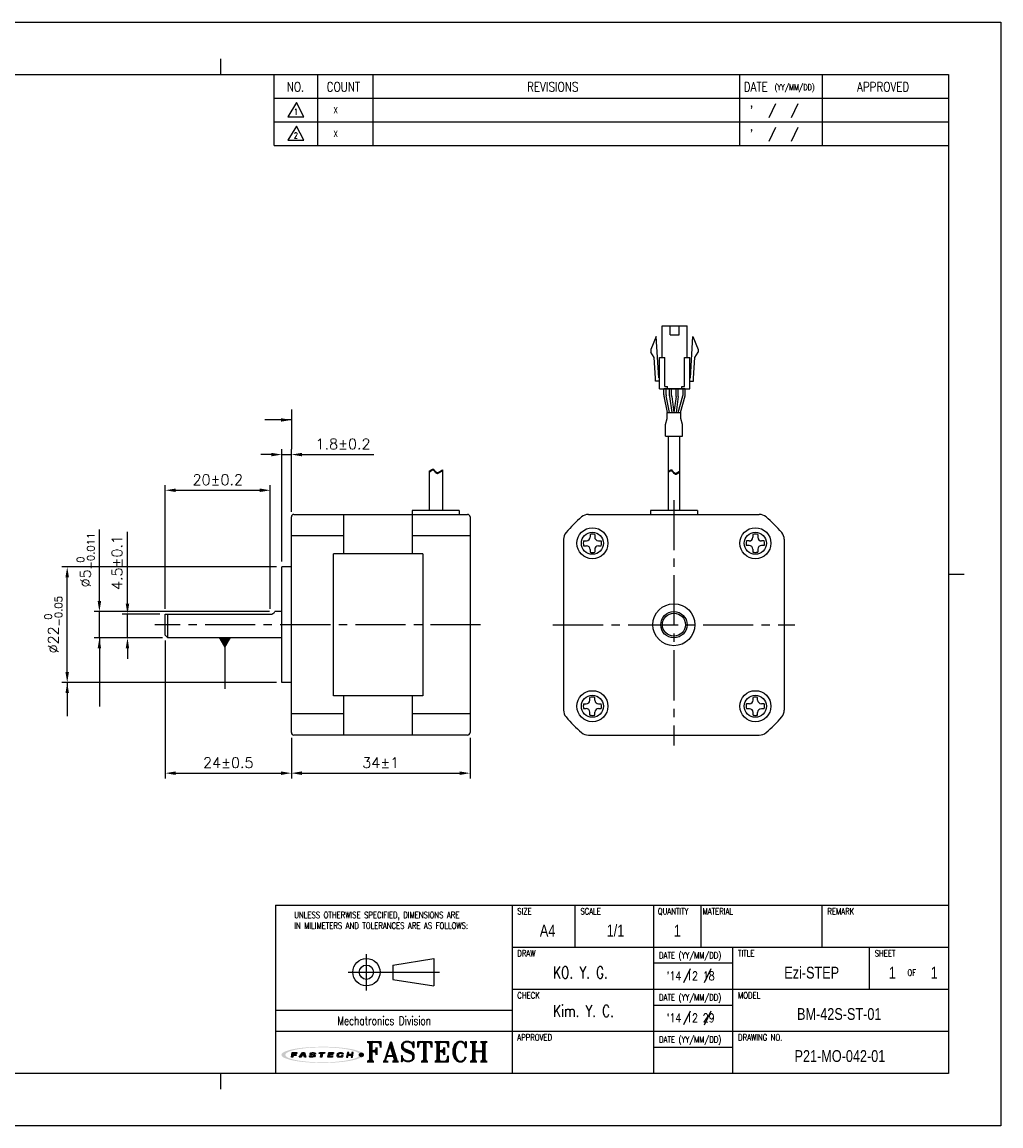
# Model space of a CAD drawing. Header units: millimetres. Extents: x 0 to 297, y 0 to 210.
# Tile 2 of 2: x 111 to 297, y 0 to 210. Entities that reach past the tile are written whole.
import ezdxf

# ---------------------------------------------------------------- set-up
doc = ezdxf.new("R2010")
doc.units = ezdxf.units.MM
doc.header["$PDSIZE"] = -1
doc.linetypes.add('CENTER2', pattern=[28.575, 19.05, -3.175, 3.175, -3.175])
for name, color, linetype in [('DIM', 3, 'Continuous'), ('LAYER_2', 1, 'Continuous'), ('LAYER_4', 3, 'Continuous'), ('SHEET', 1, 'Continuous')]:
    doc.layers.add(name, color=color, linetype=linetype)
doc.styles.add('SHB', font='romans.shx', dxfattribs={"width": 0.75, "bigfont": 'whgtxt.shx'})
doc.styles.add('SHEET1', font='ROMANS.SHX', dxfattribs={"width": 0.8, "height": 3})
doc.styles.add('SHEET2', font='txt', dxfattribs={"width": 0.8, "height": 3})
doc.styles.add('SHEET3', font='ROMANT.SHX', dxfattribs={"height": 3})
doc.styles.get("Standard").update_dxf_attribs({"font": 'txt.shx', "bigfont": 'whgtxt.shx'})
doc.dimstyles.new('ISO-25', dxfattribs={"dimtxt": 2.5, "dimasz": 2.5, "dimexe": 1.25, "dimexo": 0.625, "dimtad": 1, "dimtxsty": 'Standard', "dimcen": 2.5, "dimadec": 0, "dimazin": 0, "dimtfac": 1, "dimtmove": 0, "dimatfit": 3, "dimfxl": 0, "dimarcsym": 0})

# ---------------------------------------------------------------- blocks, each defined once
blk = doc.blocks.new('AI9-BLK2')
at = {"layer": 'LAYER_4'}
h = blk.add_hatch(color=12, dxfattribs=at)
edge = h.paths.add_edge_path()
edge.add_spline(control_points=[(66.5, 0), (66.5, -3.5), (61.3, -5.3), (58.7, -6.3), (52, -8.8), (44.8, -10), (37.7, -11), (17.3, -13.9), (-3.7, -14.1), (-24.3, -12.5), (-32.9, -11.8), (-41.6, -10.8), (-50, -8.9), (-54.9, -7.7), (-60.6, -6.4), (-64.7, -3.2), (-73, 3.4), (-52.4, 8.3), (-49.2, 9), (-40.6, 10.9), (-31.8, 11.9), (-23.1, 12.6), (-12.4, 13.4), (-1.5, 13.6), (9.2, 13.3), (19.1, 13), (29, 12.3), (38.8, 10.9), (45.7, 9.9), (52.7, 8.7), (59.3, 6.1), (61.8, 5.2), (66.5, 3.3), (66.5, 0), (66.6, -0.8), (73.6, -0.7), (73.6, 0), (73.5, 3.5), (68.7, 5.4), (66.1, 6.4), (59.6, 9), (52.6, 10.3), (45.8, 11.3), (24.9, 14.6), (3.4, 15.1), (-17.7, 14), (-27.4, 13.6), (-37.2, 12.7), (-46.8, 11.2), (-53.5, 10.1), (-60.4, 8.7), (-66.7, 6.1), (-69.1, 5.1), (-73.9, 3.1), (-73.6, -0.3), (-73.4, -3.7), (-68.1, -5.6), (-65.5, -6.6), (-58.9, -9.2), (-51.8, -10.4), (-44.8, -11.5), (-35, -13), (-25, -13.7), (-15.1, -14.2), (5.8, -15), (27.1, -14.4), (47.8, -11), (54.2, -9.9), (60.6, -8.6), (66.6, -6.1), (69.1, -5.1), (73.5, -3.2), (73.6, 0), (73.6, 0.8), (66.6, 0.9), (66.5, 0)], knot_values=[0, 0, 0, 0, 1, 1, 1, 2, 2, 2, 3, 3, 3, 4, 4, 4, 5, 5, 5, 6, 6, 6, 7, 7, 7, 8, 8, 8, 9, 9, 9, 10, 10, 10, 11, 11, 11, 12, 12, 12, 13, 13, 13, 14, 14, 14, 15, 15, 15, 16, 16, 16, 17, 17, 17, 18, 18, 18, 19, 19, 19, 20, 20, 20, 21, 21, 21, 22, 22, 22, 23, 23, 23, 24, 24, 24, 25, 25, 25, 25], degree=3, periodic=0)
blk = doc.blocks.new('AI9-BLK1')
at = {"layer": 'LAYER_4', "color": 7}
blk.add_blockref('AI9-BLK2', (0, 0), dxfattribs=at)
blk = doc.blocks.new('AI9-BLK3')
at = {"layer": 'LAYER_2'}
for points in [[(-55.6, -4.3), (-54.1, 4.2), (-45.8, 4.1), (-46, 2.8), (-51.9, 2.8), (-52.2, 0.7), (-46.8, 0.6), (-47, -0.8), (-52.4, -0.8), (-53.1, -4.3)], [(-41.4, -4.2), (-35.7, 4.2), (-32.1, 4.2), (-29.5, -4.1), (-32.2, -4.1), (-34.2, 2.7), (-38.7, -4.2)], [(-5.3, 4.2), (4.3, 4.1), (4.1, 2.7), (0.4, 2.7), (-0.8, -4.2), (-3.2, -4.2), (-2.1, 2.7), (-5.6, 2.7)], [(11.4, 4.2), (20, 4.1), (19.8, 2.8), (13.7, 2.8), (13.4, 0.8), (19, 0.7), (18.8, -0.6), (13.1, -0.6), (12.7, -2.7), (18.7, -2.8), (18.5, -4.2), (9.9, -4.2)], [(45, 4.2), (43.5, -4.1), (46, -4.2), (46.6, -0.6), (52.3, -0.7), (51.7, -4.2), (54.1, -4.2), (55.6, 4.2), (53.1, 4.2), (52.5, 0.8), (46.9, 0.8), (47.5, 4.2)]]:
    blk.add_hatch(color=12, dxfattribs=at).paths.add_polyline_path(points)
h = blk.add_hatch(color=12, dxfattribs=at)
edge = h.paths.add_edge_path()
edge.add_spline(control_points=[(-15.2, -1.5), (-15.2, -2.9), (-16.3, -2.9), (-17.5, -2.9), (-17.7, -2.9), (-18.2, -2.9), (-18.5, -2.9), (-20, -2.9), (-20.4, -2.7), (-20.4, -2.1), (-20.4, -1.9), (-20.4, -1.4), (-20.4, -1.4), (-20.4, -1.4), (-22.9, -1.4), (-22.9, -1.4), (-22.9, -1.4), (-22.9, -2.3), (-22.9, -2.5), (-22.9, -3.9), (-21.3, -4.3), (-19.8, -4.3), (-19.5, -4.3), (-17.1, -4.3), (-16.9, -4.3), (-14.1, -4.3), (-12.8, -3.1), (-12.8, -1.8), (-12.8, -1.7), (-12.8, -1.1), (-12.8, -1), (-12.8, 0.2), (-14.1, 0.7), (-16.1, 0.7), (-16.3, 0.7), (-17.5, 0.7), (-17.7, 0.7), (-19.1, 0.7), (-19.7, 0.9), (-19.6, 1.9), (-19.5, 2.9), (-18.4, 2.9), (-17.8, 2.9), (-17.6, 2.9), (-16.5, 2.9), (-16.2, 2.9), (-15, 2.9), (-14.8, 2.6), (-14.8, 2.3), (-14.8, 2.1), (-14.9, 1.7), (-14.9, 1.7), (-14.9, 1.7), (-12.3, 1.6), (-12.3, 1.6), (-12.3, 1.6), (-12.3, 2.6), (-12.3, 2.8), (-12.3, 3.9), (-14.1, 4.3), (-15.7, 4.3), (-16.8, 4.3), (-17.9, 4.3), (-18.2, 4.3), (-20.4, 4.3), (-22, 3.6), (-22.1, 2), (-22.1, 1.8), (-22.1, 1.3), (-22.1, 1.1), (-22.2, -0.1), (-20.7, -0.6), (-19.2, -0.6), (-19, -0.6), (-17.3, -0.7), (-17.1, -0.7), (-15.5, -0.7), (-15.2, -1.1), (-15.2, -1.5)], knot_values=[0, 0, 0, 0, 1, 1, 1, 2, 2, 2, 3, 3, 3, 4, 4, 4, 5, 5, 5, 6, 6, 6, 7, 7, 7, 8, 8, 8, 9, 9, 9, 10, 10, 10, 11, 11, 11, 12, 12, 12, 13, 13, 13, 14, 14, 14, 15, 15, 15, 16, 16, 16, 17, 17, 17, 18, 18, 18, 19, 19, 19, 20, 20, 20, 21, 21, 21, 22, 22, 22, 23, 23, 23, 24, 24, 24, 25, 25, 25, 26, 26, 26, 26], degree=3, periodic=0)
h = blk.add_hatch(color=12, dxfattribs=at)
edge = h.paths.add_edge_path()
edge.add_spline(control_points=[(35, 1.4), (35, 1.4), (37.4, 1.4), (37.4, 1.4), (37.4, 1.4), (37.5, 2), (37.5, 2.4), (37.5, 3.1), (37.3, 4.2), (34.5, 4.2), (34.2, 4.2), (32.2, 4.2), (31.6, 4.2), (28.5, 4.3), (27.4, 2.7), (27.2, 1.5), (27.1, 1), (26.8, -0.6), (26.7, -1.2), (26.5, -2.6), (26.6, -4.3), (30.1, -4.3), (30.5, -4.3), (31.7, -4.3), (32.2, -4.3), (34.9, -4.3), (36.6, -4), (36.9, -2.3), (36.9, -1.9), (37, -1.1), (37, -1.1), (37, -1.1), (34.6, -1.1), (34.6, -1.1), (34.6, -1.1), (34.6, -1.6), (34.6, -1.7), (34.4, -2.5), (33.8, -2.8), (32.5, -2.8), (32.2, -2.8), (31.2, -2.8), (30.8, -2.8), (29.4, -2.8), (29.1, -2.3), (29.2, -1.4), (29.2, -1), (29.5, 0.7), (29.5, 1.1), (29.8, 2.5), (30.7, 2.8), (31.7, 2.8), (32.2, 2.8), (33.4, 2.8), (33.7, 2.8), (34.7, 2.8), (35.1, 2.5), (35.1, 1.9), (35, 1.7), (35, 1.4), (35, 1.4)], knot_values=[0, 0, 0, 0, 1, 1, 1, 2, 2, 2, 3, 3, 3, 4, 4, 4, 5, 5, 5, 6, 6, 6, 7, 7, 7, 8, 8, 8, 9, 9, 9, 10, 10, 10, 11, 11, 11, 12, 12, 12, 13, 13, 13, 14, 14, 14, 15, 15, 15, 16, 16, 16, 17, 17, 17, 18, 18, 18, 19, 19, 19, 20, 20, 20, 20], degree=3, periodic=0)
at = {"layer": 'LAYER_2', "color": 12}
for points in [[(-55.6, -4.3), (-54.1, 4.2), (-45.8, 4.1), (-46, 2.8), (-51.9, 2.8), (-52.2, 0.7), (-46.8, 0.6), (-47, -0.8), (-52.4, -0.8), (-53.1, -4.3)], [(-41.4, -4.2), (-35.7, 4.2), (-32.1, 4.2), (-29.5, -4.1), (-32.2, -4.1), (-34.2, 2.7), (-38.7, -4.2)], [(-5.3, 4.2), (4.3, 4.1), (4.1, 2.7), (0.4, 2.7), (-0.8, -4.2), (-3.2, -4.2), (-2.1, 2.7), (-5.6, 2.7)], [(11.4, 4.2), (20, 4.1), (19.8, 2.8), (13.7, 2.8), (13.4, 0.8), (19, 0.7), (18.8, -0.6), (13.1, -0.6), (12.7, -2.7), (18.7, -2.8), (18.5, -4.2), (9.9, -4.2)], [(45, 4.2), (43.5, -4.1), (46, -4.2), (46.6, -0.6), (52.3, -0.7), (51.7, -4.2), (54.1, -4.2), (55.6, 4.2), (53.1, 4.2), (52.5, 0.8), (46.9, 0.8), (47.5, 4.2)]]:
    blk.add_lwpolyline(points, close=True, dxfattribs=at)
for points, knots in [([(-15.2, -1.5), (-15.2, -2.9), (-16.3, -2.9), (-17.5, -2.9), (-17.7, -2.9), (-18.2, -2.9), (-18.5, -2.9), (-20, -2.9), (-20.4, -2.7), (-20.4, -2.1), (-20.4, -1.9), (-20.4, -1.4), (-20.4, -1.4), (-20.4, -1.4), (-22.9, -1.4), (-22.9, -1.4), (-22.9, -1.4), (-22.9, -2.3), (-22.9, -2.5), (-22.9, -3.9), (-21.3, -4.3), (-19.8, -4.3), (-19.5, -4.3), (-17.1, -4.3), (-16.9, -4.3), (-14.1, -4.3), (-12.8, -3.1), (-12.8, -1.8), (-12.8, -1.7), (-12.8, -1.1), (-12.8, -1), (-12.8, 0.2), (-14.1, 0.7), (-16.1, 0.7), (-16.3, 0.7), (-17.5, 0.7), (-17.7, 0.7), (-19.1, 0.7), (-19.7, 0.9), (-19.6, 1.9), (-19.5, 2.9), (-18.4, 2.9), (-17.8, 2.9), (-17.6, 2.9), (-16.5, 2.9), (-16.2, 2.9), (-15, 2.9), (-14.8, 2.6), (-14.8, 2.3), (-14.8, 2.1), (-14.9, 1.7), (-14.9, 1.7), (-14.9, 1.7), (-12.3, 1.6), (-12.3, 1.6), (-12.3, 1.6), (-12.3, 2.6), (-12.3, 2.8), (-12.3, 3.9), (-14.1, 4.3), (-15.7, 4.3), (-16.8, 4.3), (-17.9, 4.3), (-18.2, 4.3), (-20.4, 4.3), (-22, 3.6), (-22.1, 2), (-22.1, 1.8), (-22.1, 1.3), (-22.1, 1.1), (-22.2, -0.1), (-20.7, -0.6), (-19.2, -0.6), (-19, -0.6), (-17.3, -0.7), (-17.1, -0.7), (-15.5, -0.7), (-15.2, -1.1), (-15.2, -1.5)], [0, 0, 0, 0, 1, 1, 1, 2, 2, 2, 3, 3, 3, 4, 4, 4, 5, 5, 5, 6, 6, 6, 7, 7, 7, 8, 8, 8, 9, 9, 9, 10, 10, 10, 11, 11, 11, 12, 12, 12, 13, 13, 13, 14, 14, 14, 15, 15, 15, 16, 16, 16, 17, 17, 17, 18, 18, 18, 19, 19, 19, 20, 20, 20, 21, 21, 21, 22, 22, 22, 23, 23, 23, 24, 24, 24, 25, 25, 25, 26, 26, 26, 26]), ([(35, 1.4), (35, 1.4), (37.4, 1.4), (37.4, 1.4), (37.4, 1.4), (37.5, 2), (37.5, 2.4), (37.5, 3.1), (37.3, 4.2), (34.5, 4.2), (34.2, 4.2), (32.2, 4.2), (31.6, 4.2), (28.5, 4.3), (27.4, 2.7), (27.2, 1.5), (27.1, 1), (26.8, -0.6), (26.7, -1.2), (26.5, -2.6), (26.6, -4.3), (30.1, -4.3), (30.5, -4.3), (31.7, -4.3), (32.2, -4.3), (34.9, -4.3), (36.6, -4), (36.9, -2.3), (36.9, -1.9), (37, -1.1), (37, -1.1), (37, -1.1), (34.6, -1.1), (34.6, -1.1), (34.6, -1.1), (34.6, -1.6), (34.6, -1.7), (34.4, -2.5), (33.8, -2.8), (32.5, -2.8), (32.2, -2.8), (31.2, -2.8), (30.8, -2.8), (29.4, -2.8), (29.1, -2.3), (29.2, -1.4), (29.2, -1), (29.5, 0.7), (29.5, 1.1), (29.8, 2.5), (30.7, 2.8), (31.7, 2.8), (32.2, 2.8), (33.4, 2.8), (33.7, 2.8), (34.7, 2.8), (35.1, 2.5), (35.1, 1.9), (35, 1.7), (35, 1.4), (35, 1.4)], [0, 0, 0, 0, 1, 1, 1, 2, 2, 2, 3, 3, 3, 4, 4, 4, 5, 5, 5, 6, 6, 6, 7, 7, 7, 8, 8, 8, 9, 9, 9, 10, 10, 10, 11, 11, 11, 12, 12, 12, 13, 13, 13, 14, 14, 14, 15, 15, 15, 16, 16, 16, 17, 17, 17, 18, 18, 18, 19, 19, 19, 20, 20, 20, 20])]:
    blk.add_open_spline(points, degree=3, knots=knots, dxfattribs=at)
blk = doc.blocks.new('*D11')
at = {"color": 8, "lineweight": -2}
for p, q in [((160.21, 107.35), (160.21, 128.72)), ((162.01, 116.85), (162.01, 128.72)), ((158.21, 127.72), (156.21, 127.72)), ((160.21, 127.72), (162.01, 127.72)), ((164.01, 127.72), (177.68, 127.72))]:
    blk.add_line(p, q, dxfattribs=at)
at = {"color": 8}
for points in [[(158.21, 128.05), (158.21, 127.39), (160.21, 127.72)], [(164.01, 128.05), (164.01, 127.39), (162.01, 127.72)]]:
    blk.add_solid(points, dxfattribs=at)
at = {"layer": 'Defpoints', "color": 0}
for p in [(162.01, 127.72), (162.01, 115.85), (160.21, 106.35)]:
    blk.add_point(p, dxfattribs=at)
at = {"color": 3, "insert": (171.84, 129.72), "char_height": 2, "attachment_point": 5}
blk.add_mtext('\\A1;1.8±0.2', dxfattribs=at)
blk = doc.blocks.new('*D12')
at = {"color": 8, "lineweight": -2}
for p, q in [((138.01, 92.35), (138.01, 66.11)), ((162.01, 73.85), (162.01, 66.11)), ((140.01, 67.11), (160.01, 67.11))]:
    blk.add_line(p, q, dxfattribs=at)
at = {"color": 8}
for points in [[(140.01, 67.44), (140.01, 66.77), (138.01, 67.11)], [(160.01, 67.44), (160.01, 66.77), (162.01, 67.11)]]:
    blk.add_solid(points, dxfattribs=at)
at = {"layer": 'Defpoints', "color": 0}
for p in [(138.01, 93.35), (162.01, 74.85), (162.01, 67.11)]:
    blk.add_point(p, dxfattribs=at)
at = {"color": 3, "insert": (150.01, 69.11), "char_height": 2, "attachment_point": 5}
blk.add_mtext('\\A1;24±0.5', dxfattribs=at)
blk = doc.blocks.new('*D13')
at = {"color": 8, "lineweight": -2}
for p, q in [((159.21, 106.35), (118.37, 106.35)), ((119.37, 86.35), (119.37, 104.35)), ((159.21, 84.35), (118.37, 84.35))]:
    blk.add_line(p, q, dxfattribs=at)
at = {"color": 8}
for points in [[(119.03, 104.35), (119.7, 104.35), (119.37, 106.35)], [(119.03, 86.35), (119.7, 86.35), (119.37, 84.35)]]:
    blk.add_solid(points, dxfattribs=at)
at = {"layer": 'Defpoints', "color": 0}
for p in [(119.37, 106.35), (160.21, 106.35), (160.21, 84.35)]:
    blk.add_point(p, dxfattribs=at)
at = {"color": 3, "insert": (116.73, 95.35), "char_height": 2, "attachment_point": 5, "rotation": 90}
blk.add_mtext('\\A1;%%C22{\\H1.400000;\\S 0^ -0.05;}', dxfattribs=at)
blk = doc.blocks.new('*D14')
at = {"color": 8, "lineweight": -2}
for p, q in [((162.01, 73.85), (162.01, 66.11)), ((196.01, 73.85), (196.01, 66.11)), ((164.01, 67.11), (194.01, 67.11))]:
    blk.add_line(p, q, dxfattribs=at)
at = {"color": 8}
for points in [[(164.01, 67.44), (164.01, 66.77), (162.01, 67.11)], [(194.01, 67.44), (194.01, 66.77), (196.01, 67.11)]]:
    blk.add_solid(points, dxfattribs=at)
at = {"layer": 'Defpoints', "color": 0}
for p in [(162.01, 74.85), (196.01, 74.85), (196.01, 67.11)]:
    blk.add_point(p, dxfattribs=at)
at = {"color": 3, "insert": (179.01, 69.11), "char_height": 2, "attachment_point": 5}
blk.add_mtext('\\A1;34±1', dxfattribs=at)
blk = doc.blocks.new('*D15')
at = {"color": 8, "lineweight": -2}
for p, q in [((138.01, 98.35), (138.01, 121.93)), ((158.01, 98.35), (158.01, 121.93)), ((140.01, 120.93), (156.01, 120.93))]:
    blk.add_line(p, q, dxfattribs=at)
at = {"color": 8}
for points in [[(140.01, 121.26), (140.01, 120.6), (138.01, 120.93)], [(156.01, 121.26), (156.01, 120.6), (158.01, 120.93)]]:
    blk.add_solid(points, dxfattribs=at)
at = {"layer": 'Defpoints', "color": 0}
for p in [(158.01, 120.93), (138.01, 97.35), (158.01, 97.35)]:
    blk.add_point(p, dxfattribs=at)
at = {"color": 3, "insert": (148.01, 122.93), "char_height": 2, "attachment_point": 5}
blk.add_mtext('\\A1;20±0.2', dxfattribs=at)
blk = doc.blocks.new('*D9')
at = {"color": 8, "lineweight": -2}
for p, q in [((130.83, 99.35), (130.83, 113.01)), ((137.01, 97.35), (129.83, 97.35)), ((130.83, 92.85), (130.83, 97.35)), ((137.51, 92.85), (129.83, 92.85)), ((130.83, 90.85), (130.83, 88.85))]:
    blk.add_line(p, q, dxfattribs=at)
at = {"color": 8}
for points in [[(130.5, 99.35), (131.16, 99.35), (130.83, 97.35)], [(130.5, 90.85), (131.16, 90.85), (130.83, 92.85)]]:
    blk.add_solid(points, dxfattribs=at)
at = {"layer": 'Defpoints', "color": 0}
for p in [(130.83, 97.35), (138.01, 97.35), (138.51, 92.85)]:
    blk.add_point(p, dxfattribs=at)
at = {"color": 3, "insert": (128.83, 107.18), "char_height": 2, "attachment_point": 5, "rotation": 90}
blk.add_mtext('\\A1;4.5±0.1', dxfattribs=at)
blk = doc.blocks.new('*D10')
at = {"color": 8, "lineweight": -2}
for p, q in [((125.49, 99.85), (125.49, 113.45)), ((157.87, 97.85), (124.49, 97.85)), ((125.49, 92.85), (125.49, 97.85)), ((137.51, 92.85), (124.49, 92.85)), ((125.49, 90.85), (125.49, 88.85))]:
    blk.add_line(p, q, dxfattribs=at)
at = {"color": 8}
for points in [[(125.16, 99.85), (125.82, 99.85), (125.49, 97.85)], [(125.16, 90.85), (125.82, 90.85), (125.49, 92.85)]]:
    blk.add_solid(points, dxfattribs=at)
at = {"layer": 'Defpoints', "color": 0}
for p in [(125.49, 97.85), (158.87, 97.85), (138.51, 92.85)]:
    blk.add_point(p, dxfattribs=at)
at = {"color": 3, "insert": (122.86, 107.65), "char_height": 2, "attachment_point": 5, "rotation": 90}
blk.add_mtext('\\A1;%%C5{\\H1.400000;\\S 0^ -0.011;}', dxfattribs=at)

msp = doc.modelspace()

# ---------------------------------------------------------------- hatches: boundary and pattern name
h = msp.add_hatch(color=1)
edge = h.paths.add_edge_path()
edge.add_arc((175.3273, 13.5263), 0.3631, 0, 360)

# ---------------------------------------------------------------- linework, layer by layer
at = {"color": 4}
for p, q in [((148.5, 203), (148.5, 200)), ((287, 105), (290, 105)), ((148.5, 10), (148.5, 7))]:
    msp.add_line(p, q, dxfattribs=at)
for p, q in [((232.5405, 146.2001), (232.5405, 152.2001)), ((234.0655, 150.5001), (234.0655, 152.2001)), ((235.7655, 150.5001), (235.7655, 152.2001)), ((237.2905, 146.2001), (237.2905, 152.2001)), ((231.4155, 150.2001), (230.4155, 147.7001)), ((231.8905, 142.3001), (231.4155, 150.2001)), ((237.9405, 142.3001), (238.4155, 150.2001)), ((238.4155, 150.2001), (239.4155, 147.7001)), ((230.4155, 147.7001), (230.4155, 147.2001)), ((231.0541, 146.2141), (230.4155, 147.2001)), ((238.7769, 146.2141), (239.4155, 147.2001)), ((239.4155, 147.7001), (239.4155, 147.2001)), ((231.2916, 142.2641), (231.0541, 146.2141)), ((232.0405, 140.2001), (232.0405, 146.2001)), ((233.0405, 140.7001), (233.0405, 146.2001)), ((236.7905, 140.7001), (236.7905, 146.2001)), ((237.7905, 140.2001), (237.7905, 146.2001)), ((238.5394, 142.2641), (238.7769, 146.2141)), ((231.2905, 141.7001), (231.2905, 142.3001)), ((233.5405, 140.2001), (233.5405, 140.7001)), ((236.2905, 140.2001), (236.2905, 140.7001)), ((238.5405, 141.7001), (238.5405, 142.3001)), ((232.8874, 139.0603), (232.8874, 140.2001)), ((236.9437, 140.2001), (232.8874, 140.2001)), ((233.556, 135.7001), (232.9078, 138.8593)), ((233.2874, 139.1009), (233.2874, 140.2001)), ((233.9643, 135.7001), (233.3078, 138.8999)), ((235.5965, 135.7001), (236.5061, 138.9249)), ((236.0121, 135.7001), (236.9061, 138.8696)), ((236.5437, 139.1964), (236.5437, 140.2001)), ((236.9437, 139.1411), (236.9437, 140.2001)), ((233.7101, 131.2079), (233.7101, 117.065)), ((235.8601, 131.2079), (235.8601, 117.065)), ((188.2458, 124.5521), (188.7486, 124.9087)), ((188.2458, 124.3851), (188.7486, 124.7417)), ((188.2458, 124.5521), (188.2458, 117.065)), ((188.7486, 124.9087), (188.8675, 124.9604)), ((188.7486, 124.7417), (188.8675, 124.7934)), ((188.8675, 124.9604), (188.9797, 124.967)), ((188.8675, 124.7934), (188.9797, 124.8)), ((188.9797, 124.967), (189.0572, 124.9352)), ((188.9797, 124.8), (189.0572, 124.7682)), ((189.0572, 124.9352), (189.1286, 124.8764)), ((189.0572, 124.7682), (189.1286, 124.7094)), ((189.1286, 124.8764), (189.1969, 124.7986)), ((189.1286, 124.7094), (189.1969, 124.6316)), ((189.1969, 124.7986), (189.2649, 124.7097)), ((189.1969, 124.6316), (189.2649, 124.5427)), ((189.2649, 124.7097), (189.3359, 124.6175)), ((189.2649, 124.5427), (189.3359, 124.4505)), ((189.3359, 124.6175), (189.426, 124.5146)), ((189.3359, 124.4505), (189.426, 124.3476)), ((189.426, 124.5146), (189.5227, 124.4251)), ((189.426, 124.3476), (189.5227, 124.2581)), ((189.5227, 124.4251), (189.6241, 124.3563)), ((189.5227, 124.2581), (189.6241, 124.1893)), ((189.6241, 124.3563), (189.7289, 124.3151)), ((189.6241, 124.1893), (189.7289, 124.1481)), ((189.7289, 124.3151), (189.8353, 124.3088)), ((189.7289, 124.1481), (189.8353, 124.1418)), ((189.8353, 124.3088), (189.9271, 124.3349)), ((189.8353, 124.1418), (189.9271, 124.1679)), ((189.9271, 124.3349), (190.7458, 124.8015)), ((189.9271, 124.1679), (190.7458, 124.6345)), ((190.7458, 124.8015), (190.7458, 117.065)), ((233.7101, 124.515), (234.0591, 124.7626)), ((233.7101, 124.348), (234.0591, 124.5956)), ((234.0591, 124.7626), (234.1781, 124.8143)), ((234.0591, 124.5956), (234.1781, 124.6473)), ((234.1781, 124.8143), (234.2902, 124.8209)), ((234.1781, 124.6473), (234.2902, 124.6539)), ((234.2902, 124.8209), (234.3677, 124.789)), ((234.2902, 124.6539), (234.3677, 124.622)), ((234.3677, 124.789), (234.4392, 124.7303)), ((234.3677, 124.622), (234.4392, 124.5633)), ((234.4392, 124.7303), (234.5074, 124.6525)), ((234.4392, 124.5633), (234.5074, 124.4855)), ((234.5074, 124.6525), (234.5754, 124.5636)), ((234.5074, 124.4855), (234.5754, 124.3966)), ((234.5754, 124.5636), (234.6464, 124.4714)), ((234.5754, 124.3966), (234.6464, 124.3044)), ((234.6464, 124.4714), (234.7365, 124.3684)), ((234.6464, 124.3044), (234.7365, 124.2014)), ((234.7365, 124.3684), (234.8332, 124.279)), ((234.7365, 124.2014), (234.8332, 124.112)), ((234.8332, 124.279), (234.9346, 124.2101)), ((234.8332, 124.112), (234.9346, 124.0431)), ((234.9346, 124.2101), (235.0394, 124.169)), ((234.9346, 124.0431), (235.0394, 124.002)), ((235.0394, 124.169), (235.1458, 124.1626)), ((235.0394, 124.002), (235.1458, 123.9956)), ((235.1458, 124.1626), (235.2376, 124.1887)), ((235.1458, 123.9956), (235.2376, 124.0217)), ((235.2376, 124.1887), (235.8601, 124.5435)), ((235.2376, 124.0217), (235.8601, 124.3765)), ((162.009, 74.8482), (162.009, 115.8482)), ((162.509, 116.3482), (195.509, 116.3482)), ((172.009, 108.8482), (172.009, 116.3482)), ((193.9388, 117.065), (184.9788, 117.065)), ((184.9788, 117.065), (184.9788, 116.3482)), ((185.009, 116.3482), (185.009, 108.8482)), ((193.9388, 117.065), (193.9388, 116.3482)), ((196.009, 115.8482), (196.009, 74.8482)), ((218.537, 116.3482), (251.0332, 116.3482)), ((239.2651, 117.065), (230.3051, 117.065)), ((230.3051, 117.065), (230.3051, 116.3482)), ((239.2651, 117.065), (239.2651, 116.3482)), ((172.009, 112.2891), (162.009, 112.2891)), ((196.009, 112.2891), (185.009, 112.2891)), ((213.7851, 111.5963), (213.7851, 79.1002)), ((255.7851, 111.5963), (255.7851, 79.1002)), ((187.009, 108.8482), (170.009, 108.8482)), ((170.009, 81.8482), (170.009, 108.8482)), ((187.009, 108.8482), (187.009, 81.8482)), ((160.209, 84.3482), (160.209, 106.3482)), ((162.009, 106.3482), (160.209, 106.3482)), ((138.009, 93.3482), (138.009, 97.3482)), ((138.009, 97.3482), (158.009, 97.3482)), ((138.509, 92.8482), (138.509, 97.3482)), ((160.209, 97.8482), (158.875, 97.8482)), ((138.009, 93.3482), (138.509, 92.8482)), ((160.209, 92.8482), (138.509, 92.8482)), ((162.009, 84.3482), (160.209, 84.3482)), ((187.009, 81.8482), (170.009, 81.8482)), ((172.009, 74.3482), (172.009, 81.8482)), ((185.009, 81.8482), (185.009, 74.3482)), ((172.009, 78.4073), (162.009, 78.4073)), ((196.009, 78.4073), (185.009, 78.4073)), ((195.509, 74.3482), (162.509, 74.3482)), ((218.537, 74.3482), (251.0332, 74.3482))]:
    msp.add_line(p, q)
at = {"color": 0}
for p, q in [((233.9554, 138.9028), (233.9554, 140.2001)), ((233.9642, 138.7711), (234.3724, 135.7001)), ((234.3554, 138.9293), (234.3554, 140.2001)), ((234.3642, 138.7975), (234.7759, 135.7001)), ((235.1967, 138.7975), (234.785, 135.7001)), ((235.5967, 138.7711), (235.1885, 135.7001)), ((235.2054, 138.9293), (235.2054, 140.2001)), ((235.6054, 138.9028), (235.6054, 140.2001)), ((233.1751, 133.4135), (233.4852, 134.5757)), ((233.4852, 135.7001), (236.0848, 135.7001)), ((233.4852, 134.5757), (233.4852, 135.7001)), ((236.0848, 134.5757), (236.0848, 135.7001)), ((236.395, 133.4128), (236.0848, 134.5757)), ((233.1751, 131.2079), (233.1751, 133.4135)), ((236.395, 131.2079), (236.395, 133.4128)), ((233.1751, 131.2079), (236.395, 131.2079))]:
    msp.add_line(p, q, dxfattribs=at)
at = {"color": 8}
msp.add_line((162.009, 136.3145), (162.009, 128.7185), dxfattribs=at)
at = {"color": 1, "linetype": 'CENTER2', "ltscale": 0.5}
for p, q in [((234.7851, 119.065), (234.7851, 72.3482)), ((198.009, 95.3482), (136.009, 95.3482)), ((211.7851, 95.3482), (257.7851, 95.3482))]:
    msp.add_line(p, q, dxfattribs=at)
at = {"color": 0, "linetype": 'ByBlock'}
for p, q in [((217.6112, 111.3273), (218.15, 111.3273)), ((218.85, 112.5341), (218.85, 112.0273)), ((219.7201, 112.5341), (219.7201, 112.0273)), ((220.4201, 111.3273), (220.959, 111.3273)), ((249.806, 112.5221), (249.806, 111.9833)), ((250.7641, 112.5221), (250.7641, 111.9833)), ((217.6112, 110.3692), (218.15, 110.3692)), ((218.85, 109.6692), (218.85, 109.1624)), ((219.7201, 109.6692), (219.7201, 109.1624)), ((220.4201, 110.3692), (220.959, 110.3692)), ((249.106, 111.2833), (248.5992, 111.2833)), ((249.106, 110.4132), (248.5992, 110.4132)), ((249.806, 109.7132), (249.806, 109.1744)), ((250.7641, 109.7132), (250.7641, 109.1744)), ((251.9709, 111.2833), (251.4641, 111.2833)), ((251.9709, 110.4132), (251.4641, 110.4132)), ((217.5992, 80.2833), (218.106, 80.2833)), ((218.806, 80.9833), (218.806, 81.5221)), ((219.7641, 80.9833), (219.7641, 81.5221)), ((220.4641, 80.2833), (220.9709, 80.2833)), ((249.15, 80.3273), (248.6112, 80.3273)), ((249.85, 81.0273), (249.85, 81.5341)), ((250.7201, 81.0273), (250.7201, 81.5341)), ((251.959, 80.3273), (251.4201, 80.3273)), ((217.5992, 79.4132), (218.106, 79.4132)), ((218.806, 78.1744), (218.806, 78.7132)), ((219.7641, 78.1744), (219.7641, 78.7132)), ((220.4641, 79.4132), (220.9709, 79.4132)), ((249.15, 79.3692), (248.6112, 79.3692)), ((249.85, 78.1624), (249.85, 78.6692)), ((250.7201, 78.1624), (250.7201, 78.6692)), ((251.959, 79.3692), (251.4201, 79.3692))]:
    msp.add_line(p, q, dxfattribs=at)
at = {"color": 6}
msp.add_lwpolyline([(0, 210), (297, 210), (297, 0), (0, 0)], close=True, dxfattribs=at)
at = {"color": 4}
msp.add_lwpolyline([(10, 200), (287, 200), (287, 10), (10, 10)], close=True, dxfattribs=at)
for points in [[(232.5405, 152.2001), (237.2905, 152.2001)], [(234.0655, 150.5001), (235.7655, 150.5001)], [(232.0405, 146.2001), (233.0405, 146.2001)], [(236.7905, 146.2001), (237.7905, 146.2001)], [(232.0405, 141.7001), (231.2905, 141.7001)], [(232.0405, 141.7001), (231.2905, 141.7001)], [(232.0405, 142.3001), (231.8905, 142.3001)], [(233.0405, 140.7001), (233.5405, 140.7001)], [(236.2905, 140.7001), (236.7905, 140.7001)], [(237.7905, 142.3001), (237.9405, 142.3001)], [(237.7905, 141.7001), (238.5405, 141.7001)], [(237.7905, 141.7001), (238.5405, 141.7001)], [(232.0405, 140.2001), (237.7905, 140.2001)]]:
    msp.add_lwpolyline(points)
for centre, radius in [((219.2851, 110.8482), 2.9545), ((250.2851, 110.8482), 2.9545), ((234.7851, 95.3482), 4), ((234.7851, 95.3482), 2.5), ((234.7851, 95.3482), 2.1832), ((219.2851, 79.8482), 2.9545), ((250.2851, 79.8482), 2.9545)]:
    msp.add_circle(centre, radius)
at = {"color": 0, "linetype": 'ByBlock'}
for centre in [(219.2851, 110.8482), (250.2851, 110.8482), (219.2851, 79.8482), (250.2851, 79.8482)]:
    msp.add_circle(centre, 2.1, dxfattribs=at)
at = {"color": 1}
msp.add_circle((175.3273, 13.5263), 0.3631, dxfattribs=at)
for centre, radius, start, end in [((233.8874, 139.0603), 1, 180, 191.595436), ((234.2874, 139.1009), 1, 180, 191.595436), ((235.5437, 139.1964), 1, 344.249037, 0), ((235.9437, 139.1411), 1, 344.249037, 0), ((162.509, 115.8482), 0.5, 90, 180), ((195.509, 115.8482), 0.5, 360, 90), ((234.7851, 95.3482), 27, 130.535802, 139.464198), ((218.537, 114.3482), 2, 90, 130.535802), ((251.0332, 114.3482), 2, 49.464198, 90), ((234.7851, 95.3482), 27, 40.535802, 49.464198), ((215.7851, 111.5963), 2, 139.464198, 180), ((253.7851, 111.5963), 2, 0, 40.535802), ((158.009, 98.3482), 1, 270, 330), ((215.7851, 79.1002), 2, 180, 220.535802), ((234.7851, 95.3482), 27, 220.535802, 229.464198), ((234.7851, 95.3482), 27, 310.535802, 319.464198), ((253.7851, 79.1002), 2, 319.464198, 0), ((162.509, 74.8482), 0.5, 180, 270), ((195.509, 74.8482), 0.5, 270, 360), ((218.537, 76.3482), 2, 229.464198, 270), ((251.0332, 76.3482), 2, 270, 310.535802)]:
    msp.add_arc(centre, radius, start, end)
at = {"color": 0}
for centre, start, end in [((234.9554, 138.9028), 180, 187.571875), ((235.3554, 138.9293), 180, 187.571875), ((234.2054, 138.9293), 352.428125, 0), ((234.6054, 138.9028), 352.428125, 0)]:
    msp.add_arc(centre, 1, start, end, dxfattribs=at)
at = {"color": 0, "linetype": 'ByBlock'}
for centre, radius, start, end in [((219.2851, 110.8482), 1.7411, 164.029351, 195.970649), ((218.15, 112.0273), 0.7, 270, 0), ((219.2851, 110.8482), 1.7411, 75.529572, 104.470428), ((220.4201, 112.0273), 0.7, 180, 270), ((219.2851, 110.8482), 1.7411, 344.029351, 15.970649), ((249.106, 111.9833), 0.7, 270, 0), ((250.2851, 110.8482), 1.7411, 74.029351, 105.970649), ((251.4641, 111.9833), 0.7, 180, 270), ((218.15, 109.6692), 0.7, 0, 90), ((220.4201, 109.6692), 0.7, 90, 180), ((250.2851, 110.8482), 1.7411, 165.529572, 194.470428), ((249.106, 109.7132), 0.7, 0, 90), ((251.4641, 109.7132), 0.7, 90, 180), ((250.2851, 110.8482), 1.7411, 345.529572, 14.470428), ((219.2851, 110.8482), 1.7411, 255.529572, 284.470428), ((250.2851, 110.8482), 1.7411, 254.029351, 285.970649), ((219.2851, 79.8482), 1.7411, 165.529572, 194.470428), ((218.106, 80.9833), 0.7, 270, 0), ((219.2851, 79.8482), 1.7411, 74.029351, 105.970649), ((220.4641, 80.9833), 0.7, 180, 270), ((219.2851, 79.8482), 1.7411, 345.529572, 14.470428), ((250.2851, 79.8482), 1.7411, 164.029351, 195.970649), ((249.15, 81.0273), 0.7, 270, 0), ((250.2851, 79.8482), 1.7411, 75.529572, 104.470428), ((251.4201, 81.0273), 0.7, 180, 270), ((250.2851, 79.8482), 1.7411, 344.029351, 15.970649), ((218.106, 78.7132), 0.7, 0, 90), ((219.2851, 79.8482), 1.7411, 254.029351, 285.970649), ((220.4641, 78.7132), 0.7, 90, 180), ((249.15, 78.6692), 0.7, 0, 90), ((250.2851, 79.8482), 1.7411, 255.529572, 284.470428), ((251.4201, 78.6692), 0.7, 90, 180)]:
    msp.add_arc(centre, radius, start, end, dxfattribs=at)
at = {"layer": 'SHEET', "color": 7}
for p, q in [((158.75, 186.5), (158.75, 200)), ((158.75, 186.5), (287, 186.5)), ((159, 42), (287, 42)), ((159, 42), (159, 10)), ((204, 42), (204, 10)), ((159, 22), (204, 22))]:
    msp.add_line(p, q, dxfattribs=at)
at = {"layer": 'SHEET'}
for p, q in [((167, 200), (167, 186.5)), ((177.5, 200), (177.5, 186.5)), ((247.25, 200), (247.25, 186.5)), ((263, 200), (263, 186.5)), ((158.75, 195.5), (287, 195.5)), ((254.1049, 194.4555), (252.8538, 191.7979)), ((258.3681, 194.4514), (257.117, 191.7938)), ((158.75, 191), (287, 191)), ((254.1049, 189.9555), (252.8538, 187.2979)), ((258.3681, 189.9514), (257.117, 187.2938)), ((216, 34), (216, 42)), ((231, 10), (231, 42)), ((240, 34), (240, 42)), ((263, 34), (263, 42)), ((204, 34), (287, 34)), ((246, 10), (246, 34)), ((272, 26), (272, 34)), ((176.2842, 25.7883), (176.2842, 32.7016)), ((181.284, 30.6029), (189.1232, 31.8375)), ((189.1232, 31.8375), (189.1232, 26.6525)), ((181.284, 30.6029), (181.284, 27.887)), ((231, 31), (246, 31)), ((237.8801, 29.8615), (236.6289, 27.2039)), ((241.7992, 29.8574), (240.5481, 27.1998)), ((172.8275, 29.245), (190.1725, 29.245)), ((181.284, 27.887), (189.1232, 26.6525)), ((204, 26), (287, 26)), ((231, 23), (246, 23)), ((237.8801, 21.8615), (236.6289, 19.2039)), ((241.7992, 21.8574), (240.5481, 19.1998)), ((159, 18), (287, 18)), ((231, 15), (246, 15))]:
    msp.add_line(p, q, dxfattribs=at)
at = {"layer": 'SHEET', "color": 1, "linetype": 'Continuous'}
for p, q in [((162.9573, 194.708), (161.3697, 192.0032)), ((164.3685, 192.0032), (162.9573, 194.708)), ((161.3697, 192.0032), (164.3685, 192.0032)), ((162.9573, 190.208), (161.3697, 187.5032)), ((164.3685, 187.5032), (162.9573, 190.208)), ((161.3697, 187.5032), (164.3685, 187.5032))]:
    msp.add_line(p, q, dxfattribs=at)
at = {"layer": 'SHEET'}
for radius in [2.5925, 1.358]:
    msp.add_circle((176.2842, 29.245), radius, dxfattribs=at)

# ---------------------------------------------------------------- block references
at = {"layer": 'LAYER_2', "color": 7, "lineweight": 5, "xscale": 0.1058400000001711, "yscale": 0.1058400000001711, "zscale": 0.1058400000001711}
msp.add_blockref('AI9-BLK3', (167.9037, 13.5118), dxfattribs=at)
at = {"layer": 'LAYER_4', "color": 7, "lineweight": 5, "xscale": 0.1058400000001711, "yscale": 0.1058400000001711, "zscale": 0.1058400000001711}
msp.add_blockref('AI9-BLK1', (167.9122, 13.5237), dxfattribs=at)

# ---------------------------------------------------------------- texts
at = {"layer": 'DIM', "color": 3, "style": 'SHB', "width": 0.75}
for s, p in [('KO. Y. G.', (211.8051, 28.064)), ('Kim. Y. C.', (211.8051, 20.7363))]:
    msp.add_text(s, height=2.25, dxfattribs=at).set_placement(p)
at = {"layer": 'SHEET'}
for s, height, style, width, p in [('NO.', 1.8, 'SHEET1', 0.8, (161.128, 196.7733)), ('COUNT', 1.8, 'SHEET1', 0.8, (168.7355, 196.7733)), ('DATE', 1.8, 'SHEET1', 0.8, (248.0796, 196.7733)), ('(YY/MM/DD)', 1.125, 'SHEET1', 0.8, (253.9419, 197.0429)), ('APPROVED', 1.8, 'SHEET1', 0.8, (269.6251, 196.7733)), ('1', 1.125, 'SHEET1', 0.8, (162.4882, 192.373)), ('X', 1.125, 'SHEET1', 0.8, (170.0593, 192.6937)), ("'", 1.8, 'SHEET1', 0.8, (249.2479, 192.2816)), ('2', 1.125, 'SHEET1', 0.8, (162.4882, 187.873)), ('X', 1.125, 'SHEET1', 0.8, (170.0593, 188.1937)), ("'", 1.8, 'SHEET1', 0.8, (249.2479, 187.7816)), ('UNLESS OTHERWISE SPECIFIED, DIMENSIONS ARE', 1.2, 'SHEET1', 0.8, (162.555, 39.5229)), ('SIZE', 1.2, 'SHEET1', 0.8, (204.9897, 40.2302)), ('SCALE', 1.2, 'SHEET1', 0.8, (216.9897, 40.2302)), ('QUANTITY', 1.2, 'SHEET1', 0.8, (231.7296, 40.2302)), ('MATERIAL', 1.2, 'SHEET1', 0.8, (240.2397, 40.2302)), ('REMARK', 1.2, 'SHEET1', 0.8, (263.9897, 40.2302)), ('IN MILIMETERS AND TOLERANCES ARE AS FOLLOWS:', 1.2, 'SHEET1', 0.8, (162.555, 37.4826)), ('DRAW', 1.2, 'SHEET1', 0.8, (204.9897, 32.2302)), ('DATE (YY/MM/DD)', 1.2, 'SHEET1', 0.8, (231.9639, 31.8409)), ('TITLE', 1.2, 'SHEET1', 0.8, (246.9897, 32.2302)), ('SHEET', 1.2, 'SHEET1', 0.8, (272.9897, 32.2302)), ('OF', 1.2, 'SHEET1', 0.8, (279.2077, 28.5546)), ('CHECK', 1.2, 'SHEET1', 0.8, (204.9897, 24.2302)), ('MODEL', 1.2, 'SHEET1', 0.8, (246.9897, 24.2302)), ('DATE (YY/MM/DD)', 1.2, 'SHEET1', 0.8, (231.9639, 23.8409)), ('Mechatronics Division', 1.65, 'SHEET3', 0.75, (170.7693, 19.1978)), ('APPROVED', 1.2, 'SHEET1', 0.8, (204.9897, 16.2302)), ('DATE (YY/MM/DD)', 1.2, 'SHEET1', 0.8, (231.9639, 15.8409)), ('DRAWING NO.', 1.2, 'SHEET1', 0.8, (246.9897, 16.2302))]:
    msp.add_text(s, height=height, dxfattribs=dict(at, style=style, width=width)).set_placement(p)
at = {"layer": 'SHEET', "color": 7, "width": 0.8}
for s, height, style, p in [('REVISIONS', 1.8, 'SHEET1', (206.859, 196.7733)), ('A4', 2.25, 'SHEET2', (209.2863, 36.034)), ('1/1', 2.25, 'SHEET2', (221.9959, 36.034)), ('1', 2.25, 'SHEET2', (234.7766, 36.034)), ('Ezi-STEP', 2.25, 'SHEET2', (255.7838, 28.034)), ('1', 2.25, 'SHEET2', (275.6812, 28.034)), ('1', 2.25, 'SHEET2', (283.6392, 28.034)), ('BM-42S-ST-01', 2.25, 'SHEET2', (258.2168, 20.1668)), ('P21-MO-042-01', 2.25, 'SHEET2', (257.7391, 12.1668))]:
    msp.add_text(s, height=height, dxfattribs=dict(at, style=style)).set_placement(p)
at = {"layer": 'SHEET', "color": 3, "style": 'SHEET1', "width": 0.8}
for s, p in [("'14 12 18", (233.3819, 27.7103)), ("'14 12 29", (233.3819, 19.7103))]:
    msp.add_text(s, height=1.65, dxfattribs=at).set_placement(p)
at = {"layer": 'SHEET', "color": 7, "style": 'SHEET3'}
msp.add_text('FASTECH', height=3.75, dxfattribs=at).set_placement((176.105, 12.26))

# ---------------------------------------------------------------- dimensions: what is measured, and where the dimension line sits
for base, p1, p2, override, picture, middle in [((162.009, 127.7185), (160.209, 106.3482), (162.009, 115.8482), {"dimtxt": 2, "dimasz": 2, "dimexe": 1, "dimexo": 1, "dimgap": 1, "dimdec": 3, "dimzin": 9, "dimdsep": 46, "dimcen": 0, "dimclrd": 8, "dimclre": 8, "dimclrt": 3, "dimadec": 3, "dimazin": 2, "dimtol": 1, "dimtp": 0.2, "dimtm": 0.2, "dimtdec": 3, "dimfxl": 0.6, "dimtolj": 1, "dimtzin": 9, "dimarcsym": 1}, '*D11', (171.8423, 129.7185)), ((158.009, 120.9284), (138.009, 97.3482), (158.009, 97.3482), {"dimtxt": 2, "dimasz": 2, "dimexe": 1, "dimexo": 1, "dimgap": 1, "dimdec": 3, "dimzin": 9, "dimdsep": 46, "dimcen": 0, "dimclrd": 8, "dimclre": 8, "dimclrt": 3, "dimadec": 3, "dimazin": 2, "dimtol": 1, "dimtp": 0.2, "dimtm": 0.2, "dimtdec": 3, "dimfxl": 0.6, "dimtolj": 1, "dimtzin": 9, "dimarcsym": 1}, '*D15', (148.009, 122.9284)), ((162.009, 67.1066), (138.009, 93.3482), (162.009, 74.8482), {"dimtxt": 2, "dimasz": 2, "dimexe": 1, "dimexo": 1, "dimgap": 1, "dimdec": 3, "dimzin": 9, "dimdsep": 46, "dimcen": 0, "dimclrd": 8, "dimclre": 8, "dimclrt": 3, "dimadec": 3, "dimazin": 2, "dimtol": 1, "dimtp": 0.5, "dimtm": 0.5, "dimtdec": 3, "dimfxl": 0.6, "dimtolj": 1, "dimtzin": 9, "dimarcsym": 1}, '*D12', (150.009, 69.1066)), ((196.009, 67.1066), (162.009, 74.8482), (196.009, 74.8482), {"dimtxt": 2, "dimasz": 2, "dimexe": 1, "dimexo": 1, "dimgap": 1, "dimdec": 3, "dimzin": 9, "dimdsep": 46, "dimcen": 0, "dimclrd": 8, "dimclre": 8, "dimclrt": 3, "dimadec": 3, "dimazin": 2, "dimtol": 1, "dimtp": 1, "dimtm": 1, "dimtdec": 3, "dimfxl": 0.6, "dimtolj": 1, "dimtzin": 9, "dimarcsym": 1}, '*D14', (179.009, 69.1066))]:
    dim = msp.add_linear_dim(base=base, p1=p1, p2=p2, dimstyle='ISO-25', override=override)
    dim.commit()
    dim.dimension.update_dxf_attribs({"geometry": picture, "text_midpoint": middle})
dim = msp.add_linear_dim(base=(125.4901, 97.8482), p1=(138.509, 92.8482), p2=(158.875, 97.8482), angle=90, text='%%C<>', dimstyle='ISO-25', override={"dimtxt": 2, "dimasz": 2, "dimexe": 1, "dimexo": 1, "dimgap": 1, "dimdec": 3, "dimzin": 9, "dimdsep": 46, "dimcen": 0, "dimclrd": 8, "dimclre": 8, "dimclrt": 3, "dimadec": 3, "dimazin": 2, "dimtol": 1, "dimtm": 0.011, "dimtfac": 0.7, "dimtdec": 3, "dimfxl": 0.6, "dimtolj": 1, "dimtzin": 9, "dimarcsym": 1})
dim.commit()
dim.dimension.update_dxf_attribs({"geometry": '*D10', "text_midpoint": (125.4901, 107.6482), "dimtype": 160})
dim = msp.add_linear_dim(base=(130.8313, 97.3482), p1=(138.509, 92.8482), p2=(138.009, 97.3482), angle=90, dimstyle='ISO-25', override={"dimtxt": 2, "dimasz": 2, "dimexe": 1, "dimexo": 1, "dimgap": 1, "dimdec": 3, "dimzin": 9, "dimdsep": 46, "dimcen": 0, "dimclrd": 8, "dimclre": 8, "dimclrt": 3, "dimadec": 3, "dimazin": 2, "dimtol": 1, "dimtp": 0.1, "dimtm": 0.1, "dimtdec": 3, "dimfxl": 0.6, "dimtolj": 1, "dimtzin": 9, "dimarcsym": 1})
dim.commit()
dim.dimension.update_dxf_attribs({"geometry": '*D9', "text_midpoint": (128.8313, 107.1816)})
dim = msp.add_linear_dim(base=(119.3674, 106.3482), p1=(160.209, 84.3482), p2=(160.209, 106.3482), angle=90, text='%%C<>', dimstyle='ISO-25', override={"dimtxt": 2, "dimasz": 2, "dimexe": 1, "dimexo": 1, "dimgap": 1, "dimdec": 3, "dimzin": 9, "dimdsep": 46, "dimcen": 0, "dimclrd": 8, "dimclre": 8, "dimclrt": 3, "dimadec": 3, "dimazin": 2, "dimtol": 1, "dimtm": 0.05, "dimtfac": 0.7, "dimtdec": 3, "dimfxl": 0.6, "dimtolj": 1, "dimtzin": 9, "dimarcsym": 1})
dim.commit()
dim.dimension.update_dxf_attribs({"geometry": '*D13', "text_midpoint": (116.7341, 95.3482)})

# ---------------------------------------------------------------- leaders
for points, override in [([(162.009, 134.3076), (156.9867, 134.3076)], {"dimtxt": 2, "dimasz": 2, "dimexe": 1, "dimexo": 1, "dimgap": 1, "dimtad": 0, "dimdec": 3, "dimzin": 9, "dimdsep": 46, "dimcen": 0, "dimclrd": 8, "dimclre": 8, "dimclrt": 3, "dimadec": 3, "dimazin": 2, "dimtdec": 3, "dimfxl": 0.6, "dimtolj": 1, "dimtzin": 1, "dimarcsym": 1}), ([(125.4901, 92.8482), (125.4901, 79.7849)], {"dimtxt": 2, "dimasz": 2, "dimexe": 1, "dimexo": 1, "dimgap": 1, "dimtad": 0, "dimdec": 3, "dimzin": 9, "dimdsep": 46, "dimcen": 0, "dimclrd": 8, "dimclre": 8, "dimclrt": 3, "dimadec": 3, "dimazin": 2, "dimtdec": 3, "dimfxl": 0.6, "dimtolj": 1, "dimtzin": 1, "dimarcsym": 1}), ([(149.359, 92.8482), (149.359, 83.1403)], {"dimtxt": 2, "dimasz": 2, "dimexe": 1, "dimexo": 1, "dimgap": 1, "dimtad": 0, "dimdec": 3, "dimzin": 9, "dimdsep": 46, "dimcen": 0, "dimclrd": 8, "dimclre": 8, "dimclrt": 3, "dimadec": 3, "dimazin": 2, "dimtdec": 3, "dimldrblk": 'DatumFilled', "dimfxl": 0.6, "dimtolj": 1, "dimtzin": 1, "dimarcsym": 1}), ([(119.3674, 84.3482), (119.3674, 77.9579)], {"dimtxt": 2, "dimasz": 2, "dimexe": 1, "dimexo": 1, "dimgap": 1, "dimtad": 0, "dimdec": 3, "dimzin": 9, "dimdsep": 46, "dimcen": 0, "dimclrd": 8, "dimclre": 8, "dimclrt": 3, "dimadec": 3, "dimazin": 2, "dimtdec": 3, "dimfxl": 0.6, "dimtolj": 1, "dimtzin": 1, "dimarcsym": 1})]:
    msp.add_leader(points, dimstyle='ISO-25', override=override)

doc.saveas('drawing.dxf')
